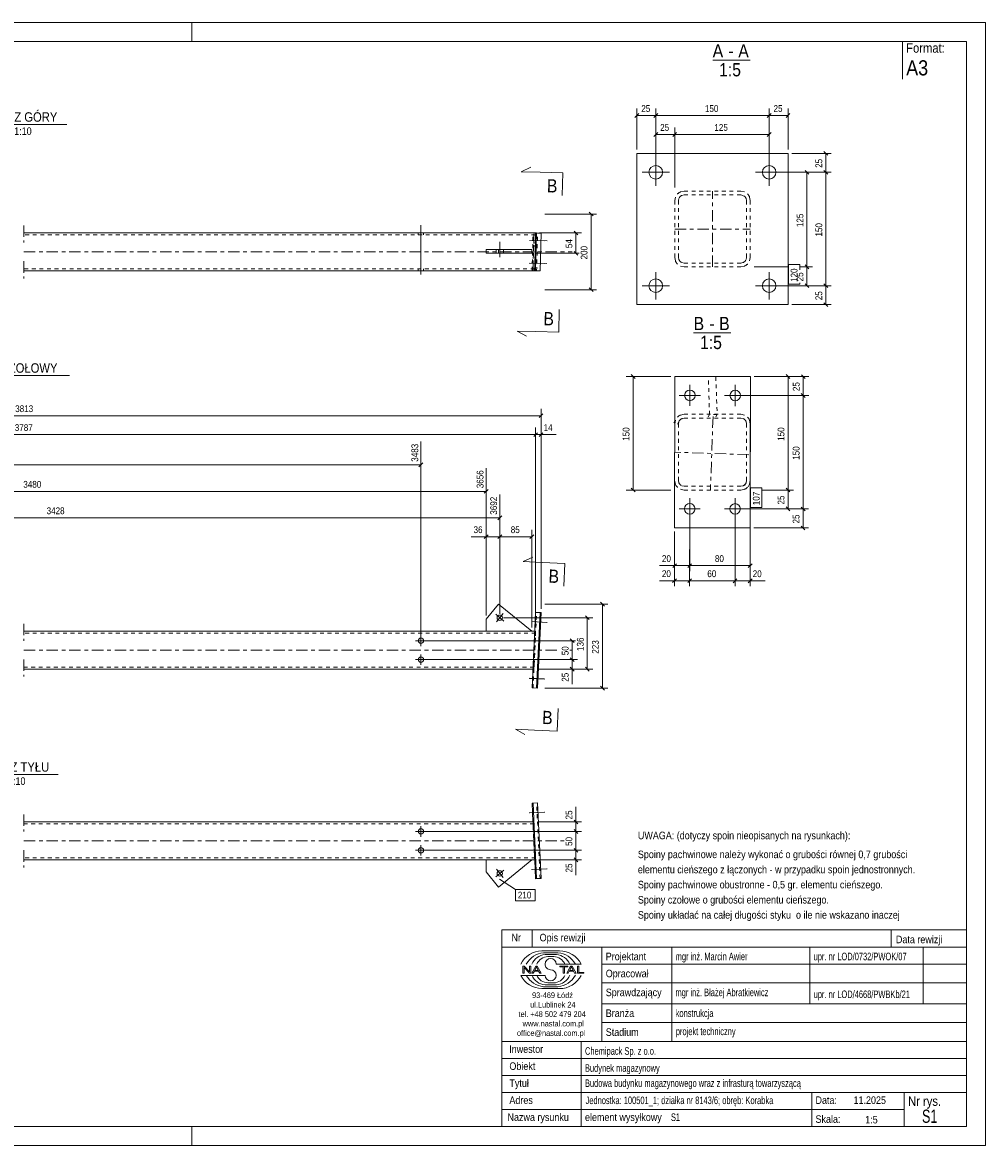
# Model space of a CAD drawing. Header units: millimetres. Extents: x 0 to 420, y 0 to 297.
# Tile 2 of 2: x 165 to 420, y 0 to 297. Entities that reach past the tile are written whole.
import ezdxf

# ---------------------------------------------------------------- set-up
doc = ezdxf.new("R2010")
doc.units = ezdxf.units.MM
for name, pattern in [('XKITLINE00', [0]), ('XKITLINE01', [4, 1, -1, 1, -1]), ('XKITLINE03', [6, 3, -1, 1, -1])]:
    doc.linetypes.add(name, pattern=pattern)
for name, color, linetype, lineweight in [('Arkusz rysunku', 3, 'Continuous', 0), ('Element', 2, 'Continuous', 0), ('Inny typ obiektu', 7, 'Continuous', 0), ('Przekrój', 7, 'Continuous', 0), ('Wymiar', 4, 'Continuous', 0), ('Znak elementu', 2, 'Continuous', 0), ('Śruba', 3, 'Continuous', 0)]:
    doc.layers.add(name, color=color, linetype=linetype, lineweight=lineweight)
doc.styles.add('ARIAL', font='ARIAL.TTF')

msp = doc.modelspace()

# ---------------------------------------------------------------- linework, layer by layer
at = {"layer": 'Arkusz rysunku', "linetype": 'XKITLINE00', "lineweight": 0}
for p, q in [((420, 297), (0, 297)), ((210, 292), (210, 297)), ((420, 297), (415, 297)), ((420, 0), (420, 297)), ((415, 292), (5, 292)), ((415, 5), (415, 292)), ((5, 5), (415, 5)), ((210, 0), (210, 5)), ((0, 0), (420, 0))]:
    msp.add_line(p, q, dxfattribs=at)
at = {"layer": 'Element', "linetype": 'XKITLINE00', "lineweight": 0}
for p, q in [((327.74, 262.38), (367.74, 262.38)), ((327.74, 262.38), (327.74, 222.38)), ((367.74, 262.38), (367.74, 222.38)), ((300.9, 241.33), (165.55, 241.33)), ((300.9, 241.33), (300.91, 241.24)), ((301.18, 241.33), (300.9, 241.33)), ((300.91, 241.24), (300.93, 240.97)), ((300.92, 231.34), (301.18, 241.33)), ((300.93, 240.97), (300.93, 240.56)), ((302.38, 241.3), (301.18, 241.33)), ((302.12, 231.31), (302.38, 241.3)), ((300.72, 232.58), (300.92, 240.08)), ((300.93, 240.56), (300.92, 240.08)), ((287.87, 236.97), (299.95, 236.97)), ((287.87, 235.97), (287.87, 236.97)), ((299.95, 235.97), (287.87, 235.97)), ((291.16, 236.97), (291.16, 235.97)), ((299.95, 236.97), (299.95, 235.97)), ((300.68, 231.7), (300.66, 231.43)), ((300.71, 232.11), (300.68, 231.7)), ((300.72, 232.58), (300.71, 232.11)), ((300.63, 231.33), (165.55, 231.33)), ((300.08, 231.33), (301.21, 231.31)), ((300.66, 231.43), (300.63, 231.33)), ((300.92, 231.34), (300.63, 231.34)), ((300.92, 231.34), (302.12, 231.31)), ((301.21, 231.31), (301.21, 231.33)), ((301.21, 231.31), (302.12, 231.31)), ((327.74, 222.38), (367.74, 222.38)), ((337.76, 203.38), (337.72, 163.36)), ((337.76, 203.38), (357.76, 203.36)), ((357.76, 203.36), (357.72, 163.34)), ((337.75, 191.5), (337.54, 191.14)), ((337.73, 175.85), (337.75, 190.87)), ((357.73, 175.85), (357.75, 190.87)), ((337.72, 163.36), (357.72, 163.34)), ((287.87, 139.16), (291.16, 143.19)), ((291.16, 143.19), (299.95, 136)), ((300.63, 134.76), (300.92, 141)), ((302.38, 140.93), (300.92, 141)), ((301.21, 120.95), (302.12, 140.94)), ((301.47, 120.94), (302.38, 140.93)), ((287.87, 136), (287.87, 139.16)), ((300.69, 136), (165.55, 136)), ((300.29, 127.25), (300.63, 134.75)), ((300.63, 134.75), (300.29, 127.25)), ((300.63, 134.75), (300.63, 134.76)), ((300.24, 126), (165.55, 126)), ((300.29, 127.24), (300.01, 121.01)), ((300.29, 127.25), (300.29, 127.24)), ((301.47, 120.94), (300.01, 121.01)), ((300.01, 90.55), (300.27, 90.57)), ((300.24, 85.57), (300.01, 90.55)), ((300.27, 90.57), (301.47, 90.62)), ((300.55, 84.32), (300.27, 90.57)), ((301.47, 90.62), (302.38, 70.63)), ((165.55, 85.57), (300.47, 85.57)), ((300.47, 85.57), (300.48, 85.47)), ((300.48, 85.47), (300.51, 85.2)), ((300.51, 85.2), (300.53, 84.79)), ((300.53, 84.79), (300.56, 84.32)), ((300.9, 76.82), (300.56, 84.32)), ((300.9, 76.82), (300.56, 84.32)), ((300.92, 75.57), (165.55, 75.57)), ((287.87, 75.57), (287.87, 72.4)), ((291.16, 68.37), (299.95, 75.57)), ((300.92, 70.56), (300.69, 75.57)), ((300.9, 76.82), (300.91, 76.34)), ((301.18, 70.58), (300.9, 76.81)), ((300.91, 76.34), (300.93, 75.93)), ((300.93, 75.66), (300.92, 75.57)), ((300.93, 75.93), (300.93, 75.66)), ((287.87, 72.4), (291.16, 68.37)), ((300.92, 70.56), (301.18, 70.58)), ((302.38, 70.63), (301.18, 70.58))]:
    msp.add_line(p, q, dxfattribs=at)
at = {"layer": 'Element', "linetype": 'XKITLINE01', "lineweight": 0}
for p, q in [((337.93, 250.84), (337.74, 249.88)), ((337.74, 234.88), (337.74, 249.88)), ((338.74, 249.88), (338.85, 250.45)), ((338.74, 234.88), (338.74, 249.88)), ((340.24, 252.38), (339.28, 252.19)), ((339.67, 251.27), (340.24, 251.38)), ((340.24, 252.38), (355.24, 252.38)), ((340.24, 251.38), (355.24, 251.38)), ((356.2, 252.19), (355.24, 252.38)), ((355.24, 251.38), (355.81, 251.27)), ((356.63, 250.45), (356.74, 249.88)), ((356.74, 234.88), (356.74, 249.88)), ((357.74, 249.88), (357.55, 250.84)), ((357.74, 234.88), (357.74, 249.88)), ((300.88, 240.83), (165.55, 240.83)), ((300.01, 231.34), (300.27, 241.33)), ((300.27, 241.33), (301.47, 241.3)), ((300.9, 241.33), (300.27, 241.33)), ((300.48, 240.56), (300.51, 240.97)), ((300.51, 240.62), (300.5, 240.37)), ((300.51, 240.97), (300.53, 241.24)), ((300.53, 240.78), (300.51, 240.62)), ((300.53, 241.24), (300.56, 241.33)), ((300.54, 240.83), (300.53, 240.78)), ((300.89, 240.78), (300.88, 240.83)), ((300.9, 240.62), (300.89, 240.78)), ((300.9, 240.37), (300.9, 240.62)), ((301.21, 231.33), (301.47, 241.3)), ((301.47, 241.3), (302.38, 241.3)), ((300.27, 232.58), (300.47, 240.08)), ((300.49, 240.08), (300.29, 232.58)), ((300.47, 240.08), (300.48, 240.56)), ((300.5, 240.37), (300.49, 240.08)), ((300.7, 232.58), (300.9, 240.08)), ((300.9, 240.08), (300.9, 240.37)), ((337.74, 234.88), (337.93, 233.92)), ((338.85, 234.31), (338.74, 234.88)), ((356.74, 234.88), (356.63, 234.31)), ((357.55, 233.92), (357.74, 234.88)), ((300.65, 231.83), (165.55, 231.83)), ((300.26, 232.11), (300.27, 232.58)), ((300.26, 231.7), (300.26, 232.11)), ((300.27, 231.43), (300.26, 231.7)), ((300.29, 232.58), (300.29, 232.3)), ((300.29, 232.11), (300.29, 232.3)), ((300.29, 232.05), (300.29, 232.11)), ((300.29, 232.05), (300.29, 231.89)), ((300.29, 231.89), (300.31, 231.83)), ((300.65, 231.83), (300.66, 231.89)), ((300.66, 231.89), (300.68, 232.05)), ((300.68, 232.11), (300.69, 232.3)), ((300.68, 232.05), (300.68, 232.11)), ((300.69, 232.3), (300.7, 232.58)), ((339.28, 232.57), (340.24, 232.38)), ((340.24, 233.38), (339.67, 233.49)), ((340.24, 233.38), (355.24, 233.38)), ((340.24, 232.38), (355.24, 232.38)), ((355.81, 233.49), (355.24, 233.38)), ((355.24, 232.38), (356.2, 232.57)), ((300.01, 231.34), (300.08, 231.33)), ((300.63, 231.34), (300.01, 231.34)), ((300.29, 231.33), (300.27, 231.43)), ((346.97, 193.29), (346.63, 203.29)), ((348.63, 203.25), (348.97, 193.29)), ((340.25, 193.37), (339.29, 193.18)), ((340.25, 193.37), (355.25, 193.37)), ((346.97, 193.29), (346.62, 192.68)), ((348.97, 193.29), (346.97, 193.29)), ((348.62, 192.68), (348.97, 193.29)), ((356.21, 193.18), (355.25, 193.37)), ((337.94, 191.82), (337.75, 191.5)), ((337.94, 191.82), (337.75, 190.87)), ((338.46, 190.75), (338.86, 191.44)), ((338.73, 175.85), (338.75, 190.87)), ((338.75, 190.87), (338.86, 191.44)), ((339.67, 192.25), (340.25, 192.37)), ((340.25, 192.37), (355.25, 192.37)), ((355.25, 192.37), (355.83, 192.25)), ((356.64, 191.44), (356.75, 190.87)), ((356.73, 175.85), (356.75, 190.87)), ((357.75, 190.87), (357.56, 191.82)), ((337.73, 175.85), (337.92, 174.89)), ((338.84, 175.28), (338.73, 175.85)), ((356.22, 174.59), (356.62, 175.28)), ((356.73, 175.85), (356.62, 175.28)), ((357.54, 174.89), (357.73, 175.85)), ((339.27, 173.54), (340.23, 173.35)), ((340.23, 174.35), (339.65, 174.46)), ((340.23, 174.35), (355.23, 174.35)), ((340.23, 173.35), (355.23, 173.35)), ((355.81, 174.46), (355.23, 174.35)), ((355.23, 173.35), (356.19, 173.54)), ((357.15, 174.21), (357.54, 174.89)), ((300.27, 121), (301.18, 140.99)), ((300.9, 135.5), (165.55, 135.5)), ((299.95, 136), (287.87, 136)), ((287.87, 136), (299.95, 136)), ((300.31, 127.25), (300.65, 134.75)), ((300.54, 127.25), (300.88, 134.75)), ((300.56, 127.25), (300.9, 134.75)), ((300.63, 134.76), (300.66, 135.23)), ((300.63, 134.76), (300.63, 134.75)), ((300.65, 134.75), (300.66, 135.03)), ((300.68, 135.63), (300.66, 135.23)), ((300.66, 135.03), (300.68, 135.28)), ((300.71, 135.9), (300.68, 135.63)), ((300.68, 135.28), (300.69, 135.44)), ((300.72, 136), (300.69, 136)), ((300.69, 135.44), (300.7, 135.5)), ((300.72, 136), (300.71, 135.9)), ((300.72, 136), (300.92, 136)), ((300.89, 135.03), (300.88, 134.75)), ((300.9, 135.28), (300.89, 135.03)), ((300.9, 135.5), (300.9, 135.44)), ((300.9, 135.44), (300.9, 135.28)), ((300.9, 134.75), (300.91, 135.23)), ((300.91, 135.23), (300.93, 135.63)), ((300.93, 135.9), (300.92, 136)), ((300.93, 135.63), (300.93, 135.9)), ((300.49, 126.5), (165.55, 126.5)), ((300.27, 126), (300.24, 126)), ((300.27, 126.77), (300.26, 126.36)), ((300.26, 126.36), (300.26, 126.09)), ((300.26, 126.09), (300.27, 126)), ((300.29, 127.24), (300.27, 126.77)), ((300.27, 126), (300.47, 126)), ((300.29, 126.96), (300.31, 127.25)), ((300.29, 127.25), (300.29, 127.24)), ((300.29, 126.72), (300.29, 126.96)), ((300.29, 126.55), (300.29, 126.72)), ((300.29, 126.5), (300.29, 126.55)), ((300.47, 126), (300.48, 126.09)), ((300.48, 126.09), (300.51, 126.36)), ((300.5, 126.55), (300.49, 126.5)), ((300.51, 126.72), (300.5, 126.55)), ((300.53, 126.96), (300.51, 126.72)), ((300.51, 126.36), (300.53, 126.77)), ((300.54, 127.25), (300.53, 126.96)), ((300.53, 126.77), (300.56, 127.25)), ((302.12, 70.62), (301.21, 90.61)), ((300.49, 85.07), (165.55, 85.07)), ((300.69, 75.57), (300.24, 85.57)), ((300.26, 85.47), (300.27, 85.57)), ((300.26, 85.2), (300.26, 85.47)), ((300.27, 84.79), (300.26, 85.2)), ((300.29, 84.32), (300.27, 84.79)), ((300.29, 85.07), (300.29, 85.01)), ((300.29, 85.01), (300.29, 84.85)), ((300.29, 84.85), (300.29, 84.6)), ((300.29, 84.6), (300.31, 84.32)), ((300.63, 76.82), (300.29, 84.32)), ((300.65, 76.82), (300.31, 84.32)), ((300.5, 85.01), (300.49, 85.07)), ((300.51, 84.85), (300.5, 85.01)), ((300.53, 84.6), (300.51, 84.85)), ((300.54, 84.32), (300.53, 84.6)), ((300.88, 76.82), (300.54, 84.32)), ((300.56, 84.32), (300.55, 84.32)), ((300.9, 76.07), (165.55, 76.07)), ((299.95, 75.57), (287.87, 75.57)), ((299.95, 75.57), (287.87, 75.57)), ((300.66, 76.34), (300.63, 76.82)), ((300.66, 76.53), (300.65, 76.82)), ((300.67, 76.34), (300.66, 76.53)), ((300.68, 75.93), (300.66, 76.34)), ((300.68, 76.28), (300.67, 76.34)), ((300.68, 76.28), (300.69, 76.12)), ((300.71, 75.66), (300.68, 75.93)), ((300.69, 76.12), (300.7, 76.07)), ((300.72, 75.57), (300.71, 75.66)), ((300.89, 76.53), (300.88, 76.82)), ((300.9, 76.34), (300.89, 76.53)), ((300.9, 76.81), (300.9, 76.82)), ((300.9, 76.28), (300.9, 76.34)), ((300.9, 76.12), (300.9, 76.28)), ((300.9, 76.07), (300.9, 76.12))]:
    msp.add_line(p, q, dxfattribs=at)
at = {"layer": 'Element', "linetype": 'XKITLINE03', "lineweight": 0}
for p, q in [((347.74, 232.38), (347.74, 252.38)), ((165.55, 243.33), (165.55, 238.83)), ((337.74, 242.38), (357.74, 242.38)), ((165.55, 236.33), (310.59, 236.33)), ((165.55, 233.83), (165.55, 229.33)), ((347.88, 192.82), (347.2, 173.21)), ((357.34, 182.67), (337.74, 183.36)), ((165.55, 138), (165.55, 133.5)), ((165.55, 131), (307.5, 131)), ((310.02, 131), (310.59, 131)), ((165.55, 128.5), (165.55, 124)), ((165.55, 87.57), (165.55, 83.07)), ((165.55, 80.57), (308.5, 80.57)), ((165.55, 78.07), (165.55, 73.57))]:
    msp.add_line(p, q, dxfattribs=at)
at = {"layer": 'Element', "linetype": 'XKITLINE01', "lineweight": 0}
for centre, radius, start, end in [((340.24, 249.88), 2.5, 112.5, 157.5), ((340.24, 249.88), 1.5, 112.5, 157.5), ((355.24, 249.88), 1.5, 22.5, 67.5), ((355.24, 249.88), 2.5, 22.5, 67.5), ((340.24, 234.88), 2.5, 202.5, 247.5), ((340.24, 234.88), 1.5, 202.5, 247.5), ((355.24, 234.88), 1.5, 292.5, 337.5), ((355.24, 234.88), 2.5, 292.5, 337.5), ((340.25, 190.86), 2.51, 112.5116, 157.4596), ((355.25, 190.87), 2.5, 22.4203, 67.4724), ((340.25, 190.86), 1.5, 112.5116, 157.4596), ((355.25, 190.87), 1.5, 22.4203, 67.4724), ((340.23, 175.85), 1.5, 202.4203, 247.4724), ((355.23, 175.85), 1.5, 292.5116, 337.4596), ((340.23, 175.84), 2.5, 202.4203, 247.4724), ((355.23, 175.85), 2.51, 292.5116, 337.4596)]:
    msp.add_arc(centre, radius, start, end, dxfattribs=at)
at = {"layer": 'Inny typ obiektu', "linetype": 'XKITLINE00', "lineweight": 0}
for p, q in [((398, 292), (398, 282)), ((347.8, 287), (357.68, 287)), ((154.26, 270), (176.86, 270)), ((342.75, 214.88), (352.63, 214.88)), ((148.52, 203.62), (177.6, 203.62)), ((153.27, 98.12), (174.57, 98.12)), ((292, 57), (292, 52.5)), ((292, 57), (415, 57)), ((300, 57), (300, 52.5)), ((395, 57), (395, 52.5)), ((415, 57), (415, 52.5)), ((415, 52.5), (292, 52.5)), ((292, 5), (292, 52.5)), ((292, 52.5), (415, 52.5)), ((302.62, 51.49), (307.23, 51.5)), ((303.07, 50.99), (306.86, 51)), ((303.46, 50.49), (306.45, 50.49)), ((318.5, 52.5), (318.5, 27.5)), ((337, 27.5), (337, 52.5)), ((373.5, 52.5), (373.5, 37.5)), ((403.5, 52.5), (403.5, 37.5)), ((415, 52.5), (415, 5)), ((304.2, 49.98), (305.73, 49.99)), ((306.42, 47.99), (312.98, 47.99)), ((318.5, 48), (415, 48)), ((303.43, 45.01), (297, 45.01)), ((297.93, 47.44), (297.57, 47.44)), ((297.57, 47.44), (297.57, 45.56)), ((297.57, 45.56), (297.9, 45.56)), ((297.9, 47.04), (299.29, 45.56)), ((297.9, 45.56), (297.9, 47.04)), ((299.31, 45.96), (297.93, 47.44)), ((299.29, 45.56), (299.65, 45.56)), ((299.65, 47.44), (299.31, 47.44)), ((299.31, 47.44), (299.31, 45.96)), ((299.65, 45.56), (299.65, 47.44)), ((300.96, 47.44), (299.94, 45.56)), ((299.94, 45.56), (300.31, 45.56)), ((300.31, 45.56), (300.61, 46.13)), ((300.61, 46.13), (301.71, 46.13)), ((300.71, 46.33), (301.14, 47.24)), ((301.6, 46.33), (300.71, 46.33)), ((301.33, 47.44), (300.96, 47.44)), ((301.14, 47.24), (301.6, 46.33)), ((302.41, 45.56), (301.33, 47.44)), ((301.71, 46.13), (302.02, 45.56)), ((302.02, 45.56), (302.41, 45.56)), ((309.43, 47.44), (307.34, 47.44)), ((307.34, 47.44), (307.34, 47.22)), ((307.34, 47.22), (308.21, 47.22)), ((308.21, 47.22), (308.21, 45.56)), ((308.21, 45.56), (308.56, 45.56)), ((308.56, 45.56), (308.56, 47.22)), ((308.56, 47.22), (309.43, 47.22)), ((310.21, 47.44), (309.2, 45.56)), ((309.2, 45.56), (309.57, 45.56)), ((309.43, 47.22), (309.43, 47.44)), ((309.57, 45.56), (309.86, 46.13)), ((309.86, 46.13), (310.96, 46.13)), ((309.96, 46.33), (310.39, 47.24)), ((310.86, 46.33), (309.96, 46.33)), ((310.59, 47.44), (310.21, 47.44)), ((310.4, 47.24), (310.39, 47.24)), ((310.4, 47.24), (310.86, 46.33)), ((311.67, 45.56), (310.59, 47.44)), ((310.96, 46.13), (311.27, 45.56)), ((311.27, 45.56), (311.67, 45.56)), ((312.36, 47.44), (312.01, 47.44)), ((312.01, 47.44), (312.01, 45.56)), ((312.01, 45.56), (313.66, 45.56)), ((312.36, 45.78), (312.36, 47.44)), ((313.66, 45.78), (312.36, 45.78)), ((313.66, 45.56), (313.66, 45.78)), ((303.07, 42.01), (306.86, 42)), ((303.46, 42.51), (306.45, 42.51)), ((304.2, 43.02), (305.73, 43.01)), ((318.5, 43), (415, 43)), ((302.62, 41.51), (307.23, 41.5)), ((318.5, 37.5), (415, 37.5)), ((318.5, 32.5), (415, 32.5)), ((292, 27.5), (415, 27.5)), ((313, 5), (313, 27.5)), ((292, 23), (415, 23)), ((292, 18.5), (415, 18.5)), ((292, 14), (415, 14)), ((374, 5), (374, 14)), ((398.5, 5), (398.5, 14)), ((292, 9.5), (398.5, 9.5)), ((292, 5), (415, 5))]:
    msp.add_line(p, q, dxfattribs=at)
for centre, radius, start, end in [((302.72, 45.08), 6.42, 90.8317, 153.0136), ((303.67, 45), 6.02, 95.7347, 150.2266), ((306.22, 46.41), 4.08, 22.7023, 86.7527), ((306.24, 44.98), 6.04, 29.8256, 84.1252), ((307.25, 45.07), 6.43, 27.0191, 90.199), ((303.7, 46.42), 4.07, 93.3428, 157.3393), ((304.33, 46.6), 3.38, 92.229, 155.8008), ((304.92, 47.99), 1.49, 0.0741, 179.9259), ((304.92, 47.99), 1.49, 179.9259, 270), ((305.59, 46.6), 3.39, 24.2351, 87.5913), ((302.72, 47.92), 6.42, 206.9864, 269.1683), ((303.67, 48), 6.02, 209.7734, 264.2653), ((303.7, 46.58), 4.07, 202.6607, 266.6572), ((304.33, 46.4), 3.38, 204.1992, 267.771), ((304.92, 45.01), 1.49, 180.0741, 359.9259), ((304.92, 45), 1.49, 0.0741, 90), ((305.59, 46.4), 3.39, 272.4087, 335.7649), ((306.22, 46.59), 4.08, 273.2473, 337.2977), ((306.24, 48.02), 6.04, 275.8748, 330.1744), ((307.25, 47.93), 6.43, 269.801, 332.9809)]:
    msp.add_arc(centre, radius, start, end, dxfattribs=at)
at = {"layer": 'Przekrój', "linetype": 'XKITLINE00', "lineweight": 0}
for p, q in [((297.15, 257.5), (299.68, 258.69)), ((302.15, 257.37), (297.15, 257.5)), ((308.14, 257.21), (302.15, 257.37)), ((308.14, 257.21), (307.99, 251.22)), ((307.04, 215.09), (307.2, 221.09)), ((296.04, 215.38), (298.51, 214.06)), ((301.04, 215.25), (296.04, 215.38)), ((307.04, 215.09), (301.04, 215.25)), ((297.65, 154.42), (300.21, 155.56)), ((302.65, 154.2), (297.65, 154.42)), ((308.64, 153.93), (302.65, 154.2)), ((308.64, 153.93), (308.37, 147.93)), ((306.63, 109.57), (306.9, 115.56)), ((295.64, 110.07), (298.08, 108.71)), ((300.64, 109.84), (295.64, 110.07)), ((306.63, 109.57), (300.64, 109.84))]:
    msp.add_line(p, q, dxfattribs=at)
at = {"layer": 'Wymiar', "linetype": 'XKITLINE00', "lineweight": 0}
for p, q in [((327.74, 263.38), (327.74, 274.24)), ((332.74, 258.38), (332.74, 274.24)), ((332.74, 258.38), (332.74, 274.24)), ((362.74, 258.38), (362.74, 274.24)), ((362.74, 258.38), (362.74, 274.24)), ((367.74, 263.38), (367.74, 274.24)), ((328.25, 272.89), (327.23, 271.87)), ((327.74, 272.38), (332.74, 272.38)), ((333.25, 272.89), (332.23, 271.87)), ((333.25, 272.89), (332.23, 271.87)), ((332.74, 272.38), (362.74, 272.38)), ((363.25, 272.89), (362.23, 271.87)), ((363.25, 272.89), (362.23, 271.87)), ((362.74, 272.38), (367.74, 272.38)), ((368.25, 272.89), (367.23, 271.87)), ((333.25, 267.89), (332.23, 266.87)), ((332.74, 258.38), (332.74, 269.24)), ((332.74, 267.38), (337.74, 267.38)), ((338.25, 267.89), (337.23, 266.87)), ((338.25, 267.89), (337.23, 266.87)), ((337.74, 253.38), (337.74, 269.24)), ((337.74, 253.38), (337.74, 269.24)), ((337.74, 267.38), (362.74, 267.38)), ((363.25, 267.89), (362.23, 266.87)), ((362.74, 258.38), (362.74, 269.24)), ((368.74, 262.38), (379.18, 262.38)), ((377.23, 262.89), (378.25, 261.87)), ((377.74, 257.38), (377.74, 262.38)), ((363.74, 257.38), (379.18, 257.38)), ((363.74, 257.38), (379.18, 257.38)), ((363.74, 257.38), (374.18, 257.38)), ((372.23, 257.89), (373.25, 256.87)), ((372.74, 232.38), (372.74, 257.38)), ((377.23, 257.89), (378.25, 256.87)), ((377.23, 257.89), (378.25, 256.87)), ((377.74, 227.38), (377.74, 257.38)), ((315.11, 246.84), (316.13, 245.83)), ((303.38, 246.33), (317.06, 246.33)), ((315.62, 226.33), (315.62, 246.33)), ((301.95, 241.33), (313.06, 241.33)), ((311.11, 241.84), (312.13, 240.83)), ((311.62, 235.97), (311.62, 241.33)), ((300.95, 235.97), (312.5, 235.97)), ((311.11, 236.47), (312.13, 235.46)), ((358.74, 232.38), (367.84, 232.38)), ((358.74, 232.38), (367.84, 232.38)), ((370.84, 232.38), (374.18, 232.38)), ((370.84, 232.38), (374.18, 232.38)), ((372.23, 232.89), (373.25, 231.87)), ((372.23, 232.89), (373.25, 231.87)), ((372.74, 227.38), (372.74, 232.38)), ((303.38, 226.33), (317.06, 226.33)), ((315.11, 226.84), (316.13, 225.83)), ((363.74, 227.38), (379.18, 227.38)), ((363.74, 227.38), (379.18, 227.38)), ((363.74, 227.38), (374.18, 227.38)), ((372.23, 227.89), (373.25, 226.87)), ((377.23, 227.89), (378.25, 226.87)), ((377.23, 227.89), (378.25, 226.87)), ((377.74, 222.38), (377.74, 227.38)), ((377.23, 222.89), (378.25, 221.87)), ((368.74, 222.38), (379.18, 222.38)), ((336.76, 203.38), (324.88, 203.38)), ((326.23, 203.89), (327.25, 202.87)), ((326.74, 173.35), (326.74, 203.38)), ((358.76, 203.36), (373.2, 203.34)), ((358.76, 203.36), (369.18, 203.36)), ((367.23, 203.87), (368.25, 202.85)), ((367.74, 173.35), (367.74, 203.36)), ((371.26, 203.85), (372.27, 202.83)), ((371.76, 198.34), (371.76, 203.34)), ((354.76, 198.36), (373.2, 198.34)), ((354.76, 198.36), (373.2, 198.34)), ((371.25, 198.85), (372.27, 197.83)), ((371.25, 198.85), (372.27, 197.83)), ((371.72, 168.34), (371.76, 198.34)), ((302.89, 193.51), (301.87, 192.49)), ((302.38, 141.93), (302.38, 194.86)), ((29.42, 193), (302.38, 193)), ((30.62, 188), (300.95, 188)), ((301.46, 188.51), (300.44, 187.49)), ((301.46, 188.51), (300.44, 187.49)), ((300.95, 137), (300.95, 189.86)), ((300.95, 137), (300.95, 189.86)), ((300.95, 188), (302.38, 188)), ((302.89, 188.51), (301.87, 187.49)), ((302.38, 141.93), (302.38, 189.86)), ((302.38, 188), (306.4, 188)), ((302.38, 188), (306.4, 188)), ((270.59, 134.5), (270.59, 186.16)), ((30.62, 180), (270.59, 180)), ((271.1, 180.51), (270.08, 179.49)), ((287.87, 140.16), (287.87, 179.16)), ((48.22, 173), (287.87, 173)), ((288.38, 173.51), (287.36, 172.49)), ((336.72, 173.35), (324.88, 173.35)), ((326.23, 173.86), (327.25, 172.84)), ((357.73, 172.35), (357.73, 151.92)), ((360.83, 173.35), (369.18, 173.35)), ((360.83, 173.35), (369.18, 173.35)), ((367.23, 173.86), (368.25, 172.84)), ((367.23, 173.86), (368.25, 172.84)), ((367.74, 168.36), (367.74, 173.35)), ((291.45, 140.59), (291.45, 172.16)), ((291.96, 166.51), (290.94, 165.49)), ((341.72, 167.38), (341.7, 147.92)), ((341.72, 167.38), (341.7, 147.92)), ((341.72, 167.38), (341.72, 151.92)), ((341.72, 167.38), (341.72, 151.92)), ((353.72, 167.36), (353.7, 147.91)), ((353.72, 167.36), (353.7, 147.91)), ((354.72, 168.36), (373.16, 168.34)), ((354.72, 168.36), (373.16, 168.34)), ((354.72, 168.36), (369.18, 168.36)), ((367.23, 168.87), (368.25, 167.85)), ((371.21, 168.85), (372.23, 167.83)), ((371.21, 168.85), (372.23, 167.83)), ((371.72, 163.32), (371.72, 168.34)), ((56.98, 166), (291.45, 166)), ((371.21, 163.83), (372.22, 162.81)), ((287.87, 161), (283.85, 161)), ((287.87, 161), (283.85, 161)), ((288.38, 161.51), (287.36, 160.49)), ((287.87, 140.16), (287.87, 162.86)), ((287.87, 161), (291.45, 161)), ((291.96, 161.51), (290.94, 160.49)), ((291.96, 161.51), (290.94, 160.49)), ((291.45, 140.59), (291.45, 162.86)), ((291.45, 140.59), (291.45, 162.86)), ((291.45, 161), (299.95, 161)), ((300.46, 161.51), (299.44, 160.49)), ((299.95, 137), (299.95, 162.86)), ((337.72, 162.36), (337.7, 147.93)), ((337.72, 162.36), (337.72, 151.92)), ((357.72, 162.34), (357.7, 147.91)), ((358.72, 163.33), (373.16, 163.32)), ((337.72, 153.36), (333.7, 153.36)), ((337.72, 153.36), (333.7, 153.36)), ((338.23, 153.87), (337.21, 152.85)), ((337.72, 153.36), (341.72, 153.36)), ((342.23, 153.87), (341.21, 152.85)), ((342.23, 153.87), (341.21, 152.85)), ((341.72, 153.36), (357.73, 153.36)), ((358.24, 153.87), (357.22, 152.85)), ((337.7, 149.37), (333.68, 149.37)), ((337.7, 149.37), (333.68, 149.37)), ((338.21, 149.88), (337.19, 148.86)), ((337.7, 149.37), (341.7, 149.36)), ((342.21, 149.87), (341.19, 148.86)), ((342.21, 149.87), (341.19, 148.86)), ((341.7, 149.36), (353.7, 149.35)), ((354.21, 149.86), (353.19, 148.84)), ((354.21, 149.86), (353.19, 148.84)), ((353.7, 149.35), (357.7, 149.35)), ((358.21, 149.85), (357.19, 148.84)), ((357.7, 149.35), (361.72, 149.34)), ((357.7, 149.35), (361.72, 149.34)), ((303.38, 143.19), (320.06, 143.19)), ((318.11, 143.7), (319.13, 142.68)), ((318.62, 120.94), (318.62, 143.19)), ((292.45, 139.59), (316.06, 139.59)), ((314.11, 140.1), (315.13, 139.08)), ((314.62, 126), (314.62, 139.59)), ((310.11, 134.01), (311.13, 132.99)), ((271.59, 133.5), (311.5, 133.5)), ((310.62, 128.5), (310.62, 133.5)), ((271.59, 128.5), (312.06, 128.5)), ((271.59, 128.5), (312.06, 128.5)), ((310.11, 129.01), (311.13, 127.99)), ((310.11, 129.01), (311.13, 127.99)), ((310.62, 126), (310.62, 128.5)), ((301.5, 126), (316.06, 126)), ((301.5, 126), (312.06, 126)), ((310.11, 126.51), (311.13, 125.49)), ((310.62, 126), (310.62, 121.98)), ((310.62, 126), (310.62, 121.98)), ((314.11, 126.51), (315.13, 125.49)), ((303.38, 120.94), (320.06, 120.94)), ((318.11, 121.45), (319.13, 120.43)), ((311.62, 85.57), (311.62, 89.59)), ((311.62, 85.57), (311.62, 89.59)), ((301.5, 85.57), (313.06, 85.57)), ((311.11, 86.07), (312.13, 85.06)), ((311.11, 83.57), (312.13, 82.56)), ((311.11, 83.57), (312.13, 82.56)), ((311.62, 83.07), (311.62, 85.57)), ((271.59, 83.07), (313.06, 83.07)), ((271.59, 83.07), (313.06, 83.07)), ((311.62, 78.07), (311.62, 83.07)), ((271.59, 78.07), (313.06, 78.07)), ((271.59, 78.07), (313.06, 78.07)), ((311.11, 78.57), (312.13, 77.56)), ((311.11, 78.57), (312.13, 77.56)), ((311.62, 75.57), (311.62, 78.07)), ((301.95, 75.57), (313.06, 75.57)), ((311.11, 76.07), (312.13, 75.06)), ((311.62, 75.57), (311.62, 71.54)), ((311.62, 75.57), (311.62, 71.54))]:
    msp.add_line(p, q, dxfattribs=at)
at = {"layer": 'Znak elementu', "linetype": 'XKITLINE00', "lineweight": 0}
for p, q in [((367.84, 227.78), (367.84, 232.99)), ((370.84, 232.99), (367.84, 232.99)), ((370.84, 231.58), (370.84, 232.99)), ((370.84, 227.78), (367.84, 227.78)), ((370.84, 227.78), (370.84, 228.18)), ((357.82, 168.74), (357.83, 173.94)), ((360.83, 173.94), (357.83, 173.94)), ((360.82, 168.73), (360.83, 173.94)), ((360.82, 168.73), (357.82, 168.74)), ((291.39, 70.48), (295.64, 67.74)), ((295.64, 67.74), (300.84, 67.74)), ((295.64, 64.74), (295.64, 67.74)), ((300.84, 64.74), (300.84, 67.74)), ((295.64, 64.74), (300.84, 64.74))]:
    msp.add_line(p, q, dxfattribs=at)
at = {"layer": 'Śruba', "linetype": 'XKITLINE00', "lineweight": 0}
for p, q in [((332.74, 253.78), (332.74, 260.98)), ((362.74, 253.78), (362.74, 260.98)), ((336.34, 257.38), (329.14, 257.38)), ((366.34, 257.38), (359.14, 257.38)), ((269.89, 240.83), (269.89, 241.33)), ((269.89, 240.83), (269.89, 241.33)), ((270.59, 230.38), (270.59, 243.38)), ((270.59, 230.38), (270.59, 243.38)), ((271.29, 240.83), (271.29, 241.33)), ((271.29, 240.83), (271.29, 241.33)), ((291.45, 238.97), (291.45, 234.97)), ((303.35, 239.25), (299.36, 239.36)), ((304.03, 239.25), (300.04, 239.36)), ((290.46, 236.97), (290.46, 235.97)), ((292.43, 236.97), (292.43, 235.97)), ((269.89, 231.33), (269.89, 231.83)), ((269.89, 231.33), (269.89, 231.83)), ((271.29, 231.33), (271.29, 231.83)), ((271.29, 231.33), (271.29, 231.83)), ((303.2, 233.26), (299.2, 233.36)), ((303.88, 233.26), (299.88, 233.36)), ((332.74, 223.78), (332.74, 230.98)), ((362.74, 223.78), (362.74, 230.98)), ((336.34, 227.38), (329.14, 227.38)), ((366.34, 227.38), (359.14, 227.38)), ((341.75, 195.58), (341.76, 201.18)), ((353.75, 195.56), (353.76, 201.16)), ((344.56, 198.37), (338.96, 198.38)), ((356.56, 198.36), (350.96, 198.36)), ((341.72, 165.58), (341.73, 171.18)), ((353.72, 165.56), (353.73, 171.16)), ((344.52, 168.37), (338.92, 168.38)), ((356.52, 168.36), (350.92, 168.36)), ((290.37, 140.48), (292.53, 138.71)), ((292.34, 140.68), (290.56, 138.51)), ((303.88, 138.36), (299.88, 138.54)), ((304.03, 138.35), (300.04, 138.54)), ((270.59, 134.9), (270.59, 132.1)), ((269.19, 133.5), (271.99, 133.5)), ((269.19, 128.5), (271.99, 128.5)), ((270.59, 129.9), (270.59, 127.1)), ((303.2, 123.38), (299.2, 123.56)), ((303.35, 123.37), (299.36, 123.55)), ((303.2, 88.19), (299.2, 88)), ((303.35, 88.19), (299.36, 88.01)), ((270.59, 81.67), (270.59, 84.47)), ((269.19, 83.07), (271.99, 83.07)), ((269.19, 78.07), (271.99, 78.07)), ((270.59, 76.67), (270.59, 79.47)), ((290.37, 71.08), (292.53, 72.86)), ((292.34, 70.89), (290.56, 73.05)), ((303.88, 73.2), (299.88, 73.02)), ((304.03, 73.21), (300.04, 73.03))]:
    msp.add_line(p, q, dxfattribs=at)
for centre, radius in [((332.74, 257.38), 1.8), ((362.74, 257.38), 1.8), ((332.74, 227.38), 1.8), ((362.74, 227.38), 1.8), ((341.76, 198.38), 1.4), ((353.76, 198.36), 1.4), ((341.72, 168.38), 1.4), ((353.72, 168.36), 1.4), ((291.45, 139.59), 0.7), ((270.59, 133.5), 0.7), ((270.59, 128.5), 0.7), ((270.59, 83.07), 0.7), ((270.59, 78.07), 0.7), ((291.45, 71.97), 0.7)]:
    msp.add_circle(centre, radius, dxfattribs=at)

# ---------------------------------------------------------------- texts
at = {"layer": 'Inny typ obiektu', "style": 'ARIAL'}
for s, height, width, p in [('A', 3.5, 0.85, (347.8, 287.75)), ('A', 3.5, 0.85, (354.57, 287.75)), ('Format:', 2.5, 0.85, (399, 289)), ('-', 3.5, 0.85, (351.96, 287.75)), ('1:5', 3.5, 0.85, (349.5, 282.75)), ('A3', 4, 0.85, (399, 283)), ('RZUT Z GÓRY', 2.5, 0.85, (154.26, 270.75)), ('1:10', 2, 0.85, (162.96, 267.25)), ('B', 3.5, 0.85, (342.75, 215.63)), ('-', 3.5, 0.85, (346.92, 215.63)), ('B', 3.5, 0.85, (349.52, 215.63)), ('1:5', 3.5, 0.85, (344.45, 210.63)), ('WIDOK CZOŁOWY', 2.5, 0.85, (148.52, 204.37)), ('RZUT Z TYŁU', 2.5, 0.85, (153.27, 98.87)), ('1:10', 2, 0.85, (161.32, 95.37)), ('UWAGA: (dotyczy spoin nieopisanych na rysunkach):', 2, 0.85, (328, 81)), ('Spoiny pachwinowe należy wykonać o grubości równej 0,7 grubości', 2, 0.85, (328, 76)), ('elementu cieńszego z łączonych - w przypadku spoin jednostronnych.', 2, 0.85, (328, 72)), ('Spoiny pachwinowe obustronne - 0,5 gr. elementu cieńszego.', 2, 0.85, (328, 68)), ('Spoiny czołowe o grubości elementu cieńszego.', 2, 0.85, (328, 64)), ('Spoiny układać na całej długości styku  o ile nie wskazano inaczej', 2, 0.85, (328, 60)), ('Nr', 2, 0.85, (294.54, 54)), ('Opis rewizji', 2, 0.85, (302, 54)), ('Data rewizji', 2, 0.85, (396.28, 53.5)), ('Projektant', 2, 0.85, (319.5, 49)), ('mgr inż. Marcin Awier', 2, 0.68, (338, 49)), ('upr. nr LOD/0732/PWOK/07', 2, 0.68, (374.5, 49)), ('Opracował', 2, 0.85, (319.5, 44.5)), ('Sprawdzający', 2, 0.85, (319.5, 39.5)), ('mgr inż. Błażej Abratkiewicz', 2, 0.68, (337.94, 39.5)), ('93-469 Łódź', 1.5, 0.85, (300, 39)), ('upr. nr LOD/4668/PWBKb/21', 2, 0.68, (374.5, 39)), ('ul.Lublinek 24', 1.5, 0.85, (299.5, 36.5)), ('Branża', 2, 0.85, (319.5, 34)), ('konstrukcja', 2, 0.68, (338, 34)), ('tel. +48 502 479 204', 1.5, 0.85, (296.41, 34)), ('www.nastal.com.pl', 1.5, 0.85, (297.5, 31.5)), ('office@nastal.com.pl', 1.5, 0.85, (296, 29)), ('Stadium', 2, 0.85, (319.5, 29)), ('projekt techniczny', 2, 0.68, (338.04, 29.19)), ('Inwestor', 2, 0.85, (293.96, 24.5)), ('Chemipack Sp. z o.o.', 2, 0.68, (314, 24)), ('Obiekt', 2, 0.85, (294, 20)), ('Budynek magazynowy', 2, 0.68, (314, 19.5)), ('Tytuł', 2, 0.85, (294, 15.5)), ('Budowa budynku magazynowego wraz z infrasturą towarzyszącą', 2, 0.68, (314, 15.5)), ('Adres', 2, 0.85, (294, 11)), ('Jednostka: 100501_1; działka nr 8143/6; obręb: Korabka', 2, 0.68, (314.16, 10.96)), ('Data:', 2, 0.85, (375, 11)), ('11.2025', 2, 0.85, (385.06, 11)), ('Nr rys.', 2.5, 0.85, (399.5, 10.5)), ('S1', 3.5, 0.68, (403.18, 6)), ('Nazwa rysunku', 2, 0.85, (293.5, 6.5)), ('element wysyłkowy', 2, 0.85, (314, 6.5)), ('S1', 2, 0.68, (336.75, 6.5)), ('Skala:', 2, 0.85, (375, 6)), ('1:5', 2, 0.85, (388.16, 5.85))]:
    msp.add_text(s, height=height, dxfattribs=dict(at, width=width)).set_placement(p)
at = {"layer": 'Przekrój', "style": 'ARIAL', "width": 0.85}
for rotation, p in [(-1.5011, (303.89, 252.07)), (-1.5011, (302.97, 216.95)), (-2.6012, (304.29, 148.87)), (-2.6012, (302.6, 111.5))]:
    msp.add_text('B', height=3.5, rotation=rotation, dxfattribs=at).set_placement(p)
at = {"layer": 'Wymiar', "style": 'ARIAL', "width": 0.85}
for s, p in [('25', (328.9, 273.34)), ('150', (345.74, 273.34)), ('25', (363.9, 273.34)), ('25', (333.9, 268.34)), ('125', (348.24, 268.34)), ('3813', (163.23, 193.96)), ('3787', (163.12, 188.96)), ('14', (303.05, 188.96)), ('3480', (165.37, 173.96)), ('3428', (171.54, 166.96)), ('36', (284.52, 161.96)), ('85', (294.36, 161.96)), ('20', (334.37, 154.32)), ('80', (348.39, 154.32))]:
    msp.add_text(s, height=1.8, dxfattribs=at).set_placement(p)
for s, rotation, p in [('25', 90.0002, (376.78, 258.54)), ('125', 90.0002, (371.78, 242.88)), ('150', 90.0002, (376.78, 240.38)), ('54', 90.0002, (310.66, 237.32)), ('200', 90.0002, (314.66, 234.33)), ('25', 90.0002, (371.78, 228.54)), ('25', 90.0002, (376.78, 223.54)), ('25', 89.9315, (370.8, 199.51)), ('150', 90.0002, (325.78, 186.36)), ('150', 90.0002, (366.78, 186.35)), ('3483', 90.0002, (269.87, 180.82)), ('150', 89.9315, (370.78, 181.34)), ('3656', 90.0002, (287.15, 173.82)), ('3692', 90.0002, (290.73, 166.82)), ('25', 90.0002, (366.78, 169.52)), ('25', 89.9315, (370.76, 164.5)), ('20', -0.0688, (334.36, 150.33)), ('60', -0.0688, (346.37, 150.32)), ('20', -0.0688, (358.38, 150.31)), ('136', 90.0002, (313.66, 130.79)), ('50', 90.0002, (309.66, 129.66)), ('223', 90.0002, (317.66, 130.06)), ('25', 90.0002, (309.66, 122.65)), ('25', 90.0002, (310.66, 86.24)), ('50', 90.0002, (310.66, 79.23)), ('25', 90.0002, (310.66, 72.22))]:
    msp.add_text(s, height=1.8, rotation=rotation, dxfattribs=at).set_placement(p)
at = {"layer": 'Znak elementu', "style": 'ARIAL', "width": 0.85}
for s, rotation, p in [('120', 90.0002, (370.24, 228.38)), ('107', 89.9315, (360.22, 169.33))]:
    msp.add_text(s, height=1.8, rotation=rotation, dxfattribs=at).set_placement(p)
msp.add_text('210', height=1.8, dxfattribs=at).set_placement((296.24, 65.34))

doc.saveas('drawing.dxf')
